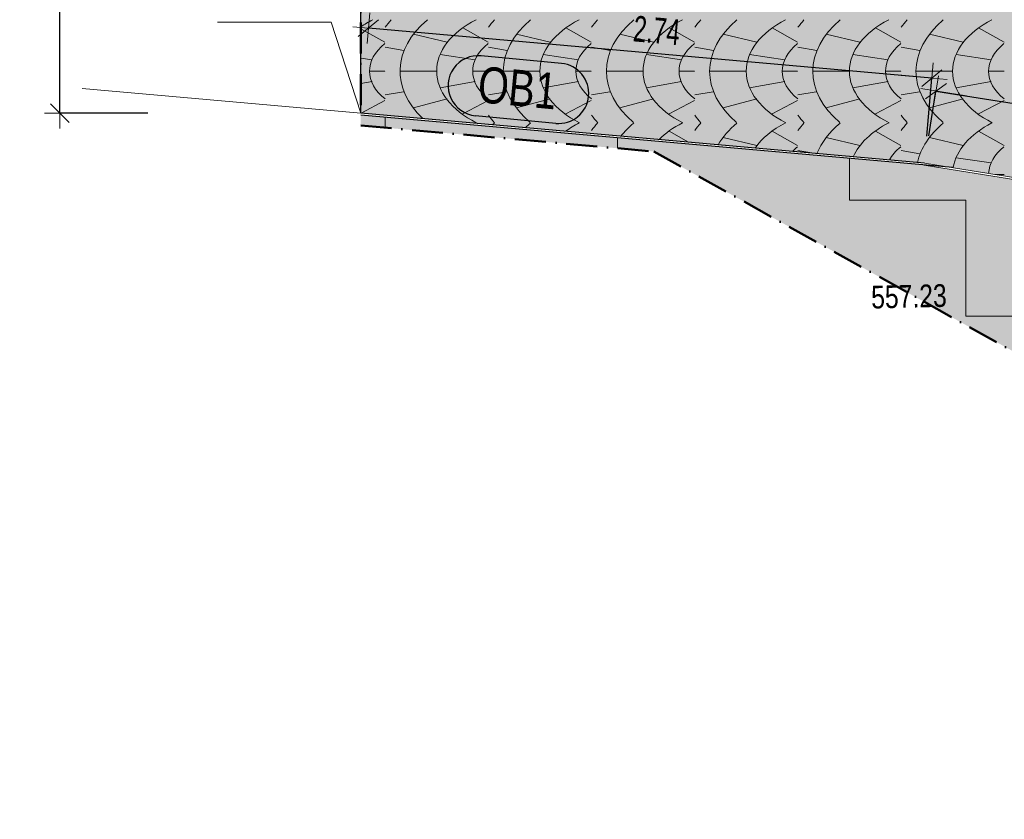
# Model space of a CAD drawing. Header units: millimetres. Extents: x -28796 to 31312, y -74786 to -35761.
# Tile 2 of 60: x -19771 to -15000, y -64876 to -61000. Entities that reach past the tile are written whole.
import ezdxf

# ---------------------------------------------------------------- set-up
doc = ezdxf.new("R2010")
doc.units = ezdxf.units.MM
doc.header["$PDMODE"] = 65
doc.linetypes.add('Cerchovana_1', pattern=[250, 150, -50, 0, -50])
for name, color, linetype, lineweight in [('XR$10$VÝŠKY TERÉNU - NÁVRH_1', 7, 'Continuous', 25), ('XR$4$ZPEVNĚNÉ PLOCHY_1', 7, 'Continuous', 25), ('XR$6$FILING - STAVBA_1', 7, 'Continuous', 25), ('XR$8$KOTY_1', 7, 'Continuous', 25), ('XR$9$VÝŠKY - ZAMĚŘENÍ_1', 7, 'Continuous', 25)]:
    doc.layers.add(name, color=color, linetype=linetype, lineweight=lineweight)
doc.styles.add('ARIAL', font='ARIAL.TTF')
doc.styles.add('ARIALNARROW', font='ARIALN.TTF')
doc.dimstyles.new('DIMSTYLE_5', dxfattribs={"dimtxt": 125, "dimasz": 150, "dimexe": 0, "dimexo": 0, "dimgap": 62.5, "dimtad": 2, "dimlfac": 0.001, "dimrnd": 0.01, "dimzin": 4, "dimdsep": 46, "dimtxsty": 'ARIALNARROW', "dimblk1": 'ALL_ML_STRICH', "dimblk2": 'ALL_ML_STRICH', "dimsah": 1, "dimcen": 0, "dimclrd": 6, "dimclre": 6, "dimclrt": 6, "dimadec": 0, "dimazin": 0, "dimtfac": 1, "dimtdec": 0, "dimtix": 1, "dimtmove": 2, "dimatfit": 3, "dimfxl": 0, "dimtzin": 0, "dimlwd": 0, "dimlwe": 18, "dimarcsym": 0})

# ---------------------------------------------------------------- blocks, each defined once
blk = doc.blocks.new('VZOR_0')
at = {"layer": 'XR$6$FILING - STAVBA_1', "linetype": 'Continuous', "lineweight": 13}
h = blk.add_hatch(color=254, dxfattribs=at)
h.paths.add_polyline_path([(963.4, -65276.4), (954.8, -65263.4), (961.7, -65274.4), (1020.7, -65368.3), (995, -65326)])
h.paths.add_polyline_path([(454.7, -64691.5), (520.5, -64750.1), (509.1, -64739.4), (465.4, -64700.1), (455.1, -64691.1)])
h.paths.add_polyline_path([(455.1, -64691.1), (454.2, -64690.4), (454.7, -64691.5)])
h.paths.add_polyline_path([(2657.6, -62403.6), (2669.1, -62407.4), (2692.8, -62413)])
h.paths.add_polyline_path([(2765.2, -62430), (2785.1, -62434.7), (2803.5, -62437.3)])
h.paths.add_polyline_path([(1054.9, -65427.1), (1025.5, -65376.2), (1023.4, -65372.8), (1073.3, -65461.1)])
h.paths.add_polyline_path([(1073.3, -65461.1), (1086.5, -65484.5), (1083.3, -65478.5), (1054.9, -65427.1)])
h.paths.add_polyline_path([(1110.7, -65530.5), (1090.1, -65491.4), (1097.8, -65506.7)])
h.paths.add_polyline_path([(1097.8, -65506.7), (1123.2, -65557.1), (1123.9, -65557.1), (1110.7, -65530.5)])
h.paths.add_polyline_path([(2903.1, -62451.2), (2913, -62451.6), (2898.9, -62450)])
h.paths.add_polyline_path([(2898.9, -62450), (2878.8, -62447.8), (2903.1, -62451.2)])
h.paths.add_polyline_path([(475, -64670.4), (575.4, -64788.6), (558.9, -64772.4), (515.9, -64732), (472.1, -64692.6), (462, -64683.9)], flags=16)
h.paths.add_polyline_path([(630.8, -64844.1), (1326.5, -64951.1), (1438, -64968.3), (4490.8, -65437.9), (4490.3, -65438.4), (3410, -65322.9), (2716.3, -65248.7), (1403.2, -65027.9), (1293.3, -65009.4), (691.2, -64908.2), (682.7, -64898.8), (642.3, -64855.8), (631.2, -64844.5)], flags=16)
h.paths.add_polyline_path([(3189.5, -63036.7), (4602.3, -64390.2), (4695.5, -64479.4), (4712.7, -64495.9), (4720, -64503), (4734.9, -64517.2), (4743.7, -64525.6), (4911.7, -64686.6), (4825.5, -64685), (4191.1, -64673.5), (3246.6, -64656.3), (3156.6, -64654.6), (2754.7, -64647.3), (1636.6, -64627), (1512.8, -64624.7), (536.2, -64606.9), (419.3, -64604.8), (466.2, -64660), (475, -64670.4), (575.4, -64788.6), (601, -64813.7), (630.8, -64844.1), (1326.5, -64951.1), (1438, -64968.3), (4490.8, -65437.9), (4501, -65426.2), (4503.1, -65423.9), (4503.1, -65424), (4507.5, -65419), (4555.6, -65367.4), (4556.2, -65355.3), (4559.4, -65325.4), (4556.3, -65367.9), (4616.8, -65306.1), (4714.8, -65217.3), (4818, -65134.5), (4925.9, -65058), (5038.2, -64988.1), (5154.5, -64925), (5274.3, -64868.9), (5397.2, -64820), (5522.9, -64778.6), (5650.8, -64744.8), (5780.4, -64718.6), (5911.4, -64700.2), (6043.3, -64689.7), (6175.6, -64687), (6307.7, -64692.2), (8557.2, -64848.3), (8557.2, -57776.7), (8396.2, -57776.7), (8396.2, -58390.8), (7348.1, -58390.8), (7348.1, -57776.7), (7057.2, -57776.7), (7057.2, -59846.7), (6682.2, -59846.7), (6682.2, -61356.7), (6712.2, -61364.7), (6734.1, -61386.7), (6742.2, -61416.7), (6734.1, -61446.7), (6712.2, -61468.6), (6682.2, -61476.7), (6682.2, -62376.7), (3982.2, -62376.7), (3982.2, -63036.7)])
h.paths.add_polyline_path([(-316.4, -63783.1), (-323.5, -63778.6), (-321.4, -63779.8)], flags=16)
h.paths.add_polyline_path([(4695.5, -64479.4), (4712.7, -64495.9), (4720, -64503), (4734.9, -64517.2), (4743.7, -64525.6), (4911.7, -64686.6), (4825.5, -64685), (4191.1, -64673.5), (3246.6, -64656.3), (3156.6, -64654.6), (2754.7, -64647.3), (1636.6, -64627), (1512.8, -64624.7), (536.2, -64606.9), (419.3, -64604.8), (466.2, -64660), (441, -64656), (443.3, -64661.5), (440.7, -64655.5), (324.2, -64465.3), (361.8, -64498.7), (640.5, -64498.5), (1585.2, -64497.9), (1711.8, -64497.8), (2222.4, -64497.5), (2340.6, -64497.4), (2529.6, -64497.3), (3227.4, -64496.9), (4409.8, -64496.1), (4491.9, -64496), (4336.2, -64491.3), (2971.3, -64449.9), (2254.1, -64428.2), (1942.3, -64418.7), (1880.9, -64416.8), (1761, -64413.2), (1635.7, -64409.4), (752.1, -64382.6), (282.3, -64368.4), (754.4, -64380.2), (1639.6, -64402.5), (1765.4, -64405.7), (1825.9, -64407.2), (1908.8, -64409.3), (2209, -64416.8), (2883.5, -64433.8), (3808.9, -64457.1), (4409.1, -64472.2), (4613.6, -64477.4)], flags=16)
h.paths.add_polyline_path([(4707, -64912.3), (4714.5, -64900.5), (4742.6, -64860.8), (4749.9, -64851.6)], flags=16)
h.paths.add_polyline_path([(4691.1, -64938.6), (4699.8, -64923.7), (4688.4, -64941.6), (4664.5, -64984), (4661.9, -64989.1), (4682.2, -64954.1)])
h.paths.add_polyline_path([(4941.2, -64664.4), (4950.6, -64657.3), (4990.9, -64630), (5002.9, -64622.8)], flags=16)
h.paths.add_polyline_path([(5497.6, -64480), (5419, -64484), (5449, -64481.5)], flags=16)
h.paths.add_polyline_path([(5333.9, -64495.5), (5352.2, -64492), (5400.5, -64485.5), (5408.1, -64484.9)], flags=16)
h.paths.add_polyline_path([(5236.2, -64518.6), (5162.8, -64543.1), (5164.5, -64542.4), (5210.4, -64526.2)], flags=16)
h.paths.add_polyline_path([(3808.9, -64457.1), (2883.5, -64433.8), (2209, -64416.8), (1908.8, -64409.3), (1825.9, -64407.2), (1765.4, -64405.7), (1639.6, -64402.5), (754.4, -64380.2), (282.3, -64368.4), (752.1, -64382.6), (1635.7, -64409.4), (1761, -64413.2), (1880.9, -64416.8), (1942.3, -64418.7), (2254.1, -64428.2), (2971.3, -64449.9), (4336.2, -64491.3), (4491.9, -64496), (4409.8, -64496.1), (3227.4, -64496.9), (2529.6, -64497.3), (2340.6, -64497.4), (2222.4, -64497.5), (1711.8, -64497.8), (1585.2, -64497.9), (640.5, -64498.5), (361.8, -64498.7), (324.2, -64465.3), (174.8, -64221.4), (864.3, -64266.1), (1113.2, -64282.2), (1560.5, -64311.3), (1687, -64319.5), (1810.9, -64327.5), (1867.6, -64331.2), (2573.3, -64377)], flags=16)
h.paths.add_polyline_path([(4623.4, -65072), (4623.7, -65071.2), (4624, -65070.5), (4623.2, -65072.2), (4606.1, -65117.7), (4597.9, -65143.4)])
h.paths.add_polyline_path([(4642.7, -65027.6), (4657.8, -64997.4), (4649.1, -65016.2), (4625.6, -65066.8)], flags=16)
h.paths.add_polyline_path([(2573.3, -64377), (1867.6, -64331.2), (1810.9, -64327.5), (1687, -64319.5), (1560.5, -64311.3), (1113.2, -64282.2), (864.3, -64266.1), (174.8, -64221.4), (324.2, -64465.3), (440.7, -64655.5), (439.9, -64653.8), (441, -64656), (466.2, -64660), (419.3, -64604.8), (536.2, -64606.9), (1512.8, -64624.7), (1636.6, -64627), (2754.7, -64647.3), (3156.6, -64654.6), (3246.6, -64656.3), (4191.1, -64673.5), (3227.4, -64496.9), (2971.3, -64449.9), (2883.5, -64433.8)])
h.paths.add_polyline_path([(67, -64097.9), (73.4, -64104.7), (68.2, -64099), (63.7, -64094.4)])
h.paths.add_polyline_path([(4866.5, -64725.2), (4812.4, -64778.2), (4838.8, -64751)], flags=16)
h.paths.add_polyline_path([(4804.9, -64786), (4807.5, -64783.3), (4806.9, -64784), (4758, -64841.4), (4772.8, -64822.6)], flags=16)
h.paths.add_polyline_path([(536.2, -64606.9), (419.3, -64604.8), (466.2, -64660), (475, -64670.4), (482.6, -64662.6)])
h.paths.add_polyline_path([(1232.3, -63883.9), (1880, -63981.2), (2001.8, -63999.5), (4510.5, -64376.4), (3143.3, -63036.7), (3189.5, -63036.7), (4602.3, -64390.2), (4695.5, -64479.4), (4613.6, -64477.4), (4409.1, -64472.2), (3808.9, -64457.1), (2573.3, -64377), (2883.5, -64433.8), (2971.3, -64449.9), (3227.4, -64496.9), (4191.1, -64673.5), (3246.6, -64656.3), (3156.6, -64654.6), (2754.7, -64647.3), (1636.6, -64627), (1512.8, -64624.7), (536.2, -64606.9), (640.5, -64498.5), (752.1, -64382.6), (754.4, -64380.2), (864.3, -64266.1), (887, -64242.6), (978.5, -64147.5), (1009.1, -64115.7), (1029.9, -64094.1), (1164.3, -63954.5)], flags=16)
h.paths.add_polyline_path([(-624.2, -63624.3), (-620, -63626), (-613.2, -63628.9), (-620.3, -63625.7), (-624.7, -63624.1)])
h.paths.add_polyline_path([(2467.5, -62951.7), (1880, -63981.2), (2001.8, -63999.5), (4510.5, -64376.4), (3143.3, -63036.7), (3022.2, -63036.7), (2875.4, -63030.9), (2729.6, -63013.7), (2591.7, -62986.2), (2585.6, -62985)])
h.paths.add_polyline_path([(-1195.5, -63982.8), (-7296.9, -60973.4), (-1987.4, -61829.3), (-1955.6, -61833.4), (-1923.7, -61835.5), (-1891.6, -61835.4), (-1859.6, -61833.4), (-1827.9, -61829.3), (-1796.4, -61823.1), (-1765.4, -61815), (-1735, -61804.9), (-1705.3, -61792.9), (-1676.5, -61778.9), (-1648.5, -61763.2), (-1621.7, -61745.7), (-1596, -61726.5), (-1571.6, -61705.8), (-1548.6, -61683.5), (-1527.1, -61659.8), (-1507.1, -61634.7), (-1488.8, -61608.4), (-1472.2, -61581), (-1457.3, -61552.6), (-1444.4, -61523.3), (-1433.3, -61493.2), (-1424.2, -61462.5), (-1417.1, -61431.3), (-1410.8, -61392.4), (-1407.8, -61361.6), (-1407.8, -61291.9), (1370, -62038.9), (1402.7, -62101.7), (1490.3, -62239.3), (1595.8, -62376.7), (1596.1, -62376.7), (1699.9, -62489), (1807.7, -62588.6), (1923, -62679.5), (2045.1, -62761.1), (2173.2, -62832.9), (2222.4, -62855.5), (2306.5, -62894.3), (2444.3, -62945.2), (2467.5, -62951.7), (1880, -63981.2), (1232.3, -63883.9), (1164.3, -63954.5), (1029.9, -64094.1), (1009.1, -64115.7), (978.5, -64147.5), (887, -64242.6), (864.3, -64266.1), (754.4, -64380.2), (752.1, -64382.6), (640.5, -64498.5), (536.2, -64606.9), (482.6, -64662.6), (475, -64670.4), (462, -64683.9), (445.1, -64669.3), (445.1, -64669.3), (335.8, -64579.8), (217, -64492.4), (93.9, -64411.3), (-33.3, -64336.8), (-164.2, -64269), (-298.5, -64208.1), (-435.8, -64154.3), (-575.6, -64107.7), (-717.7, -64068.4), (-861.7, -64036.6), (-1007.1, -64012.4), (-1046.2, -64006.9)], flags=16)
h.paths.add_polyline_path([(-12936.4, -58191.9), (-12961.7, -58280.7), (-13002.9, -58363.3), (-13058.5, -58437), (-13126.8, -58499.2), (-13205.4, -58547.7), (-13291.5, -58581), (-14576.9, -58945.3), (-14814.2, -58997.2), (-15055.9, -59020), (-15298.7, -59013.3), (-18117.8, -58763.7), (-18117.8, -61453.3), (-15387.4, -61695), (-1195.5, -63982.8), (-7296.9, -60973.4), (-10507.4, -60455.9), (-10538.9, -60449.8), (-10569.9, -60441.6), (-10600.3, -60431.6), (-10630.1, -60419.5), (-10659, -60405.6), (-10686.9, -60389.9), (-10713.8, -60372.4), (-10739.5, -60353.3), (-10763.9, -60332.5), (-10786.9, -60310.2), (-10808.5, -60286.4), (-10828.5, -60261.4), (-10846.8, -60235.1), (-10863.5, -60207.7), (-10878.3, -60179.3), (-10891.3, -60149.9), (-10902.4, -60119.9), (-10911.5, -60089.1), (-10918.6, -60057.9), (-10923.7, -60026.2), (-10926.8, -59994.3), (-10927.8, -59962.2), (-10927.8, -59871.7), (-11457.1, -59871.7), (-11457.1, -59571.7), (-11427.8, -59571.7), (-11427.8, -58935.9)])
h.paths.add_polyline_path([(691.2, -64908.2), (722.2, -64942.6), (760.7, -64987.2), (798.3, -65032.6), (807.9, -65044.6), (1246.4, -65091.5), (1359.2, -65103.6), (2716.3, -65248.7), (1403.2, -65027.9), (1293.3, -65009.4)])
h.paths.add_polyline_path([(3484.1, -65408.2), (3911.6, -65449.7), (4411, -65533.6), (4410.7, -65533.9)], flags=16)
h.paths.add_polyline_path([(1116.6, -65520.3), (1304.9, -65196.9), (1350.4, -65118.7), (1359.2, -65103.6), (2716.3, -65248.7), (3410, -65322.9), (4490.3, -65438.4), (4466.9, -65465.2), (4438, -65499.9), (4437.4, -65500.6), (4433.8, -65504.9), (4411, -65533.6), (3911.6, -65449.7), (3484.1, -65408.2), (4410.7, -65533.9), (4401.6, -65545.5), (4392.8, -65557.1), (4393.9, -65557.1), (4366.5, -65592), (4282.5, -65714.8), (4206.9, -65843), (4140.1, -65975.9), (4082.3, -66113.1), (4033.9, -66253.8), (3995, -66397.5), (3965.8, -66543.4), (3946.5, -66690.9), (3937.1, -66839.5), (3933.5, -66960.1), (1429.2, -66892.1), (1428.9, -66727), (1418.9, -66562.2), (1399.4, -66398.2), (1370.3, -66235.7), (1331.8, -66075.1), (1284, -65917.1), (1227, -65762.1), (1161.1, -65610.7), (1134, -65557.1), (1135.1, -65557.1), (1119.6, -65526)], flags=16)
h.paths.add_polyline_path([(807.9, -65044.6), (808.2, -65045.1), (835, -65078.8), (870.7, -65125.8), (893.4, -65157), (905.4, -65173.5), (939.1, -65221.9), (971.8, -65270.9), (1003.5, -65320.7), (1034.1, -65371.1), (1060.7, -65417), (1063.7, -65422.1), (1092.1, -65473.8), (1116.6, -65520.3), (1304.9, -65196.9), (1350.4, -65118.7), (1359.2, -65103.6), (1246.4, -65091.5)])
h.paths.add_polyline_path([(1122.2, -61056.1), (1121.8, -61055.8), (1122.7, -61056.3)], flags=16)
h.paths.add_polyline_path([(1370, -62038.9), (1327.4, -61957), (1264.9, -61806.3), (1215.9, -61650.7), (1180.6, -61491.4), (1159.3, -61329.7), (1159.4, -61329.7), (1157.5, -61308.7), (1154.6, -61261.4), (1152.8, -61214), (1152.2, -61214), (1152.2, -61085.5), (1152.2, -61084.9), (1152.2, -59846.7), (-1407.8, -59846.7), (-1407.8, -61291.9)])
h.paths.add_polyline_path([(-11427.8, -58597.5), (-12936.4, -58191.9), (-12927.8, -58099.9), (-12927.8, -57776.7), (-11427.8, -57776.7)], flags=16)
h.paths.add_polyline_path([(-11427.8, -58935.9), (-11427.8, -58597.5), (-12936.4, -58191.9)])
h.paths.add_polyline_path([(675.3, -64905.5), (669.3, -64899.1), (635.1, -64862.7), (623.1, -64850.5), (673.4, -64904.6), (674.3, -64905.1)])
h.paths.add_polyline_path([(673.4, -64904.6), (679.2, -64910.9), (706.7, -64940.3), (675.3, -64905.5), (674.3, -64905.1)])
h.paths.add_polyline_path([(4422.1, -65535.5), (4411.2, -65549.6), (4437.2, -65516.8)])
h.paths.add_polyline_path([(793.9, -65043.1), (790.6, -65038.9), (753.1, -64993.7), (714.7, -64949.2), (711, -64945.2)])
h.paths.add_polyline_path([(4502.6, -65439.7), (4502.7, -65439.6), (4502.6, -65439.7)])
h.paths.add_polyline_path([(4502.6, -65439.7), (4502.6, -65439.7), (4488.2, -65455.8), (4488.9, -65455)], flags=16)
h.paths.add_polyline_path([(4502.6, -65439.7), (4502.6, -65439.7), (4502.6, -65439.7)])
h.paths.add_polyline_path([(614.3, -64841.6), (593.9, -64820.7), (552, -64779.6), (529.3, -64758.3)])
h.paths.add_polyline_path([(4449.4, -65501.8), (4484, -65460.7), (4455, -65494.9)])
h.paths.add_polyline_path([(880.1, -65155.7), (948.1, -65253.4), (930.8, -65227.5), (897.3, -65179.3)])
h.paths.add_polyline_path([(827.1, -65085), (798, -65048.3), (817.3, -65073.4)])
h.paths.add_polyline_path([(864, -65134.2), (827.1, -65085), (862.7, -65131.7), (872.8, -65145.6)], flags=16)
h.paths.add_polyline_path([(817.3, -65073.4), (864, -65134.2), (827.1, -65085)])
h.paths.add_polyline_path([(413.4, -64597.9), (417.3, -64605.1), (421.9, -64615.8)], flags=16)
h.paths.add_polyline_path([(418, -64604.8), (417.3, -64605.1), (414.5, -64599.5), (414.1, -64598.6), (408.2, -64586.9), (404.9, -64579.9), (415.9, -64600.8)], flags=16)
h.paths.add_polyline_path([(4911.7, -64686.6), (4930.8, -64672.2), (4871.7, -64720.4), (4874.4, -64717.9)], flags=16)
h.paths.add_polyline_path([(-188.9, -63870.7), (-182.7, -63875.2), (-177.6, -63879.2)], flags=16)
h.paths.add_polyline_path([(4563.4, -65296.9), (4572.7, -65240.6), (4568.8, -65258.8), (4561.3, -65306.9), (4560.5, -65314.5)])
h.paths.add_polyline_path([(4591.2, -65164.1), (4594.2, -65154.9), (4588.9, -65175.4), (4575.5, -65227.1), (4578.8, -65211.2)], flags=16)
h.paths.add_polyline_path([(174.8, -64221.4), (178.7, -64226), (180.2, -64228)], flags=16)
h.paths.add_polyline_path([(5159, -64544.7), (5088.9, -64575.4), (5119.5, -64561)], flags=16)
h.paths.add_polyline_path([(5320.4, -64498), (5247.8, -64515.2), (5257.1, -64512.4), (5304.4, -64501)], flags=16)
h.paths.add_polyline_path([(-706, -63592.8), (-698.7, -63595.3), (-692.7, -63597.6)], flags=16)
h.paths.add_polyline_path([(361.8, -64498.7), (365.7, -64505.5), (367.9, -64509.6)], flags=16)
h.paths.add_polyline_path([(282.3, -64368.4), (275.4, -64358), (278.1, -64361.8)], flags=16)
h.paths.add_polyline_path([(5080.6, -64579.3), (5014.4, -64615.8), (5032.6, -64604.8), (5075.4, -64581.8)], flags=16)
h.paths.add_polyline_path([(-474.6, -63693.1), (-467.6, -63696.5), (-463.5, -63698.7)], flags=16)
at = {"layer": 'XR$6$FILING - STAVBA_1', "color": 253, "linetype": 'Continuous', "lineweight": 13}
for p, q in [((-18117.8, -61044.3), (-18001.5, -61110)), ((-17624.5, -61040.5), (-17501.5, -61110)), ((-17124.5, -61040.5), (-17001.5, -61110)), ((-16624.5, -61040.5), (-16501.5, -61110)), ((-16124.5, -61040.5), (-16001.5, -61110)), ((-15624.5, -61040.5), (-15501.5, -61110)), ((-15124.5, -61040.5), (-15001.5, -61110)), ((-17700, -61110), (-17863, -61071)), ((-17200, -61110), (-17363, -61071)), ((-16700, -61110), (-16863, -61071)), ((-16200, -61110), (-16363, -61071)), ((-15700, -61110), (-15863, -61071)), ((-15200, -61110), (-15363, -61071)), ((-17909, -61150), (-18000, -61134)), ((-17409, -61150), (-17500, -61134)), ((-16909, -61150), (-17000, -61134)), ((-16409, -61150), (-16500, -61134)), ((-15909, -61150), (-16000, -61134)), ((-15409, -61150), (-15500, -61134)), ((-18117.8, -61186.9), (-18063.5, -61195)), ((-17734, -61169.5), (-17563.5, -61195)), ((-17234, -61169.5), (-17063.5, -61195)), ((-16734, -61169.5), (-16563.5, -61195)), ((-16234, -61169.5), (-16063.5, -61195)), ((-15734, -61169.5), (-15563.5, -61195)), ((-15234, -61169.5), (-15063.5, -61195)), ((-18001.5, -61250), (-18075, -61250)), ((-18000, -61250), (-18000, -61250)), ((-18000, -61250), (-18000, -61250)), ((-17750, -61250), (-17927.5, -61250)), ((-17501.5, -61250), (-17575, -61250)), ((-17500, -61250), (-17500, -61250)), ((-17500, -61250), (-17500, -61250)), ((-17250, -61250), (-17427.5, -61250)), ((-17001.5, -61250), (-17075, -61250)), ((-17000, -61250), (-17000, -61250)), ((-17000, -61250), (-17000, -61250)), ((-16750, -61250), (-16927.5, -61250)), ((-16501.5, -61250), (-16575, -61250)), ((-16500, -61250), (-16500, -61250)), ((-16500, -61250), (-16500, -61250)), ((-16250, -61250), (-16427.5, -61250)), ((-16001.5, -61250), (-16075, -61250)), ((-16000, -61250), (-16000, -61250)), ((-16000, -61250), (-16000, -61250)), ((-15750, -61250), (-15927.5, -61250)), ((-15501.5, -61250), (-15575, -61250)), ((-15500, -61250), (-15500, -61250)), ((-15500, -61250), (-15500, -61250)), ((-15250, -61250), (-15427.5, -61250)), ((-15001.5, -61250), (-15075, -61250)), ((-18117.8, -61309.7), (-18063.5, -61300)), ((-17734, -61330.5), (-17563.5, -61300)), ((-17234, -61330.5), (-17063.5, -61300)), ((-16734, -61330.5), (-16563.5, -61300)), ((-16234, -61330.5), (-16063.5, -61300)), ((-15734, -61330.5), (-15563.5, -61300)), ((-15234, -61330.5), (-15063.5, -61300)), ((-18000, -61365), (-17911, -61350)), ((-17500, -61365), (-17411, -61350)), ((-17000, -61365), (-16911, -61350)), ((-16500, -61365), (-16411, -61350)), ((-16000, -61365), (-15911, -61350)), ((-15500, -61365), (-15411, -61350)), ((-18116.7, -61453.4), (-18001.5, -61392)), ((-17700, -61383.5), (-17863, -61428)), ((-17624.5, -61457.5), (-17501.5, -61392)), ((-17200, -61383.5), (-17363, -61428)), ((-17124.5, -61457.5), (-17001.5, -61392)), ((-16700, -61383.5), (-16863, -61428)), ((-16624.5, -61457.5), (-16501.5, -61392)), ((-16200, -61383.5), (-16363, -61428)), ((-16124.5, -61457.5), (-16001.5, -61392)), ((-15700, -61383.5), (-15863, -61428)), ((-15624.5, -61457.5), (-15501.5, -61392)), ((-15200, -61383.5), (-15363, -61428)), ((-15124.5, -61457.5), (-15001.5, -61392)), ((-17124.5, -61540.5), (-17123, -61541.4)), ((-16624.5, -61540.5), (-16530.1, -61593.9)), ((-16124.5, -61540.5), (-16001.5, -61610)), ((-15624.5, -61540.5), (-15501.5, -61610)), ((-15124.5, -61540.5), (-15001.5, -61610)), ((-16200, -61610), (-16363, -61571)), ((-15700, -61610), (-15863, -61571)), ((-15200, -61610), (-15363, -61571)), ((-15922.3, -61647.7), (-16000, -61634)), ((-15409, -61650), (-15500, -61634)), ((-15234, -61669.5), (-15063.5, -61695)), ((-15001.5, -61750), (-15046.4, -61750))]:
    blk.add_line(p, q, dxfattribs=at)
for centre, major_axis, ratio, start_param, end_param in [((-17718.5, -61250), (-532, 0), 0.610902, -0.87441, -0.721742), ((-17227, -61250.5), (-848, 0), 0.611439, -0.500909, -0.424115), ((-17235, -61250.5), (-693, 0), 0.611111, 5.654867, 6.855487), ((-17218.5, -61250), (-532, 0), 0.610902, 5.408775, 7.161086), ((-16727, -61250.5), (-848, 0), 0.611439, -0.500909, -0.424115), ((-16735, -61250.5), (-693, 0), 0.611111, 5.654867, 6.908013), ((-16718.5, -61250), (-532, 0), 0.610902, 5.408775, 7.161086), ((-16227, -61250.5), (-848, 0), 0.611439, -0.500909, -0.424115), ((-16235, -61250.5), (-693, 0), 0.611111, 5.654867, 6.908013), ((-16218.5, -61250), (-532, 0), 0.610902, 5.408775, 7.161086), ((-15727, -61250.5), (-848, 0), 0.611439, -0.500909, -0.424115), ((-15735, -61250.5), (-693, 0), 0.611111, 5.654867, 6.908013), ((-15718.5, -61250), (-532, 0), 0.610902, 5.408775, 7.161086), ((-15227, -61250.5), (-848, 0), 0.611439, -0.500909, -0.424115), ((-15235, -61250.5), (-693, 0), 0.611111, 5.654867, 6.908013), ((-15218.5, -61250), (-532, 0), 0.610902, 5.408775, 7.161086), ((-14727, -61250.5), (-848, 0), 0.611439, -0.500909, -0.424115), ((-14735, -61250.5), (-693, 0), 0.611111, 5.654867, 6.908013), ((-14718.5, -61250), (-532, 0), 0.610902, 5.408775, 7.161086), ((-17718.5, -61250), (-357.5, 0), 0.611189, 5.626942, 6.94641), ((-17218.5, -61250), (-357.5, 0), 0.611189, 5.626942, 6.94641), ((-16718.5, -61250), (-357.5, 0), 0.611189, 5.626942, 6.94641), ((-16218.5, -61250), (-357.5, 0), 0.611189, 5.626942, 6.94641), ((-15718.5, -61250), (-357.5, 0), 0.611189, 5.626942, 6.94641), ((-15218.5, -61250), (-357.5, 0), 0.611189, 5.626942, 6.94641), ((-14718.5, -61250), (-357.5, 0), 0.611189, 5.626942, 6.94641), ((-16727, -61250.5), (-848, 0), 0.611439, 0.424115, 0.502655), ((-16227, -61250.5), (-848, 0), 0.611439, 0.424115, 0.502655), ((-15727, -61250.5), (-848, 0), 0.611439, 0.424115, 0.502655), ((-15227, -61250.5), (-848, 0), 0.611439, 0.424115, 0.502655), ((-14727, -61250.5), (-848, 0), 0.611439, 0.424115, 0.502655), ((-17218.5, -61750), (-532, 0), 0.610902, -0.87441, -0.866219), ((-16727, -61750.5), (-848, 0), 0.611439, -0.500909, -0.48253), ((-16735, -61750.5), (-693, 0), 0.611111, -0.628319, -0.564661), ((-16718.5, -61750), (-532, 0), 0.610902, -0.87441, -0.698167), ((-16227, -61750.5), (-848, 0), 0.611439, -0.500909, -0.424115), ((-16235, -61750.5), (-693, 0), 0.611111, -0.628319, -0.453838), ((-16218.5, -61750), (-532, 0), 0.610902, 5.408775, 5.737009), ((-15727, -61750.5), (-848, 0), 0.611439, -0.500909, -0.424115), ((-15735, -61750.5), (-693, 0), 0.611111, 5.654867, 5.936351), ((-15718.5, -61750), (-532, 0), 0.610902, 5.408775, 5.879672), ((-15227, -61750.5), (-848, 0), 0.611439, -0.500909, -0.424115), ((-15235, -61750.5), (-693, 0), 0.611111, 5.654867, 6.041038), ((-15218.5, -61750), (-532, 0), 0.610902, 5.408775, 6.017083), ((-14727, -61750.5), (-848, 0), 0.611439, -0.500909, -0.424115), ((-14735, -61750.5), (-693, 0), 0.611111, 5.654867, 6.144651), ((-14718.5, -61750), (-532, 0), 0.610902, 5.408775, 6.183083), ((-15718.5, -61750), (-357.5, 0), 0.611189, -0.656244, -0.535593), ((-15218.5, -61750), (-357.5, 0), 0.611189, 5.626942, 5.957045), ((-14718.5, -61750), (-357.5, 0), 0.611189, 5.626942, 6.261378)]:
    blk.add_ellipse(centre, major_axis=major_axis, ratio=ratio, start_param=start_param, end_param=end_param, dxfattribs=at)
blk = doc.blocks.new('ALL_ML_STRICH')
at = {"color": 0, "linetype": 'ByBlock', "lineweight": -2}
for p, q in [((0, -0.5), (0, 0.5)), ((-1, 0), (0.5, 0)), ((-0.3, -0.3), (0.3, 0.3))]:
    blk.add_line(p, q, dxfattribs=at)
blk = doc.blocks.new('*D405')
at = {"layer": 'DEFPOINTS', "color": 6, "linetype": 'Continuous', "lineweight": 18}
for p in [(-18117.8, -58763.7), (-19576.4, -61453.3), (-18117.8, -61453.3)]:
    blk.add_point(p, dxfattribs=at)
at = {"layer": 'XR$8$KOTY_1', "color": 6, "linetype": 'Continuous', "lineweight": -2}
for p, q in [((-19144.7, -58763.7), (-19576.4, -58763.7)), ((-19576.4, -61453.3), (-19576.4, -58763.7)), ((-19149.6, -61453.3), (-19576.4, -61453.3))]:
    blk.add_line(p, q, dxfattribs=at)
at = {"layer": 'XR$8$KOTY_1', "color": 6, "linetype": 'Continuous', "lineweight": 18, "xscale": 150, "yscale": 150, "zscale": 150}
for p, rotation in [((-19576.4, -58763.7), 90), ((-19576.4, -61453.3), 270)]:
    blk.add_blockref('ALL_ML_STRICH', p, dxfattribs=dict(at, rotation=rotation))
at = {"layer": 'XR$8$KOTY_1', "color": 6, "linetype": 'Continuous', "lineweight": 18, "insert": (-19688.9, -60086.5), "char_height": 125, "width": 405.714, "attachment_point": 5, "rotation": 90, "style": 'ARIALNARROW'}
blk.add_mtext('\\W0.81;\\A1;{2.69}', dxfattribs=at)
blk = doc.blocks.new('*D411')
at = {"layer": 'DEFPOINTS', "color": 6, "linetype": 'Continuous', "lineweight": 18}
for p in [(-15331.1, -61346.2), (-15387.4, -61695), (-783.7, -64063.1)]:
    blk.add_point(p, dxfattribs=at)
at = {"layer": 'XR$8$KOTY_1', "color": 6, "linetype": 'Continuous', "lineweight": -2}
for p, q in [((-15366.1, -61563.1), (-15331.1, -61346.2)), ((-15331.1, -61346.2), (-725.3, -63700.8)), ((-761.2, -63923.9), (-725.3, -63700.8))]:
    blk.add_line(p, q, dxfattribs=at)
at = {"layer": 'XR$8$KOTY_1', "color": 6, "linetype": 'Continuous', "lineweight": 18, "xscale": 150, "yscale": 150, "zscale": 150}
for p, rotation in [((-15331.1, -61346.2), 170.8424686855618), ((-725.3, -63700.8), 350.8424686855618)]:
    blk.add_blockref('ALL_ML_STRICH', p, dxfattribs=dict(at, rotation=rotation))
at = {"layer": 'XR$8$KOTY_1', "color": 6, "linetype": 'Continuous', "lineweight": 18, "insert": (-7993, -62415.2), "char_height": 125, "width": 507.143, "attachment_point": 5, "rotation": 350.8425, "style": 'ARIALNARROW'}
blk.add_mtext('\\W0.81;\\A1;{14.79}', dxfattribs=at)
blk = doc.blocks.new('*D412')
at = {"layer": 'DEFPOINTS', "color": 6, "linetype": 'Continuous', "lineweight": 18}
for p in [(-15350.9, -61283.6), (-18117.8, -61453.3), (-15387.4, -61695)]:
    blk.add_point(p, dxfattribs=at)
at = {"layer": 'XR$8$KOTY_1', "color": 6, "linetype": 'Continuous', "lineweight": -2}
for p, q in [((-18081.4, -61041.8), (-18081.4, -61041.8)), ((-15350.9, -61283.6), (-18081.4, -61041.8)), ((-15375.9, -61565.5), (-15350.9, -61283.6))]:
    blk.add_line(p, q, dxfattribs=at)
at = {"layer": 'XR$8$KOTY_1', "color": 6, "linetype": 'Continuous', "lineweight": 18, "xscale": 150, "yscale": 150, "zscale": 150}
for p, rotation in [((-18081.4, -61041.8), 174.9401515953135), ((-15350.9, -61283.6), 354.9401515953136)]:
    blk.add_blockref('ALL_ML_STRICH', p, dxfattribs=dict(at, rotation=rotation))
at = {"layer": 'XR$8$KOTY_1', "color": 6, "linetype": 'Continuous', "lineweight": 18, "insert": (-16684.3, -61052.6), "char_height": 125, "width": 405.714, "attachment_point": 5, "rotation": 354.9402, "style": 'ARIALNARROW'}
blk.add_mtext('\\W0.81;\\A1;{2.74}', dxfattribs=at)

msp = doc.modelspace()

# ---------------------------------------------------------------- hatches: boundary and pattern name
at = {"layer": 'XR$6$FILING - STAVBA_1', "linetype": 'Continuous', "lineweight": 13}
msp.add_hatch(color=254, dxfattribs=at).paths.add_polyline_path([(-3439.773, -63731.91), (-1015.438, -64071.782), (-818.311, -64106.723), (-822.2, -64758.348), (526.196, -64758.348), (430.917, -64670.107), (251.261, -64528.932), (60.767, -64402.764), (-139.315, -64292.43), (-347.671, -64198.655), (-562.935, -64122.053), (-783.693, -64063.128), (-968.428, -64029.55), (-15388.606, -61704.958), (-18118.731, -61463.229), (-18118.747, -61513.423), (-16698.379, -61639.185), (-12820.021, -63796.504)], flags=0)
h = msp.add_hatch(dxfattribs=at)
h.set_pattern_fill('VZOR', scale=562.5, style=0, pattern_type=2)
h.set_pattern_definition([(0, (1125, 1125), (562.5, 562.5), [562.5, -562.5]), (90, (1125, 1125), (-562.5, 562.5), [562.5, -562.5])])
h.paths.add_polyline_path([(-3439.773, -63731.91), (-1015.438, -64071.782), (-818.311, -64106.723), (-822.2, -64758.348), (526.196, -64758.348), (430.917, -64670.107), (251.261, -64528.932), (60.767, -64402.764), (-139.315, -64292.43), (-347.671, -64198.655), (-562.935, -64122.053), (-783.693, -64063.128), (-968.428, -64029.55), (-15388.606, -61704.958), (-18118.731, -61463.229), (-18118.747, -61513.423), (-16698.379, -61639.185), (-12820.021, -63796.504)], flags=0)

# ---------------------------------------------------------------- linework, layer by layer
at = {"layer": 'XR$10$VÝŠKY TERÉNU - NÁVRH_1', "color": 7, "linetype": 'Continuous', "lineweight": 13}
for p, q in [((-18812.089, -61013.203), (-18262.089, -61013.203)), ((-18262.089, -61013.203), (-18117.849, -61453.268))]:
    msp.add_line(p, q, dxfattribs=at)
at = {"layer": 'XR$4$ZPEVNĚNÉ PLOCHY_1', "color": 204, "linetype": 'Cerchovana_1', "lineweight": 50}
for p, q in [((-18117.849, -58763.717), (-18118.747, -61513.423)), ((-18118.747, -61513.423), (-16698.379, -61639.185)), ((-16698.379, -61639.185), (-12820.021, -63796.504))]:
    msp.add_line(p, q, dxfattribs=at)
at = {"layer": 'XR$4$ZPEVNĚNÉ PLOCHY_1', "color": 7, "linetype": 'Continuous', "lineweight": 25}
for p, q in [((-18117.849, -61453.268), (-18117.849, -58763.717)), ((-15249.207, -61717.301), (-18118.731, -61463.229)), ((-15387.368, -61695.029), (-18117.849, -61453.268))]:
    msp.add_line(p, q, dxfattribs=at)
at = {"layer": 'XR$4$ZPEVNĚNÉ PLOCHY_1', "color": 8, "linetype": 'Continuous', "lineweight": 13}
msp.add_line((-18117.849, -61453.268), (-19468.316, -61333.696), dxfattribs=at)
at = {"layer": 'XR$4$ZPEVNĚNÉ PLOCHY_1', "color": 7, "linetype": 'Continuous', "lineweight": 13}
for p, q in [((-15388.959, -61704.901), (-863.281, -64046.5)), ((-15387.368, -61695.029), (-861.69, -64036.627))]:
    msp.add_line(p, q, dxfattribs=at)
at = {"layer": 'XR$8$KOTY_1', "color": 7, "linetype": 'Continuous', "lineweight": 25}
for p, q in [((-17145.739, -61212.586), (-17535.321, -61175.416)), ((-17173.441, -61502.934), (-17563.023, -61465.765))]:
    msp.add_line(p, q, dxfattribs=at)
for centre, start, end in [((-17549.172, -61320.59), 84.54991, 264.54991), ((-17159.59, -61357.76), 264.54991, 84.54991)]:
    msp.add_arc(centre, 145.833, start, end, dxfattribs=at)

# ---------------------------------------------------------------- block references
at = {"layer": 'XR$6$FILING - STAVBA_1', "color": 254, "linetype": 'Continuous', "lineweight": 13}
msp.add_blockref('VZOR_0', (0, 0), dxfattribs=at)

# ---------------------------------------------------------------- texts
at = {"layer": 'XR$8$KOTY_1', "color": 7, "linetype": 'Continuous', "lineweight": 25, "insert": (-17556.928, -61401.888), "char_height": 175, "width": 459.23644, "attachment_point": 7, "rotation": 354.549909, "style": 'ARIAL'}
msp.add_mtext('\\W0.78;OB1', dxfattribs=at)
at = {"layer": 'XR$9$VÝŠKY - ZAMĚŘENÍ_1', "color": 3, "linetype": 'Continuous', "lineweight": 25, "insert": (-15462.159, -62341.91), "char_height": 110, "width": 418.77193, "attachment_point": 5, "rotation": 1.393783, "style": 'ARIALNARROW'}
msp.add_mtext('\\W0.95;557.23', dxfattribs=at)

# ---------------------------------------------------------------- dimensions: what is measured, and where the dimension line sits
at = {"layer": 'XR$8$KOTY_1', "color": 6, "linetype": 'Continuous', "lineweight": 18}
for base, p1, p2, angle, picture, middle in [((-19576.362, -58763.717), (-19149.577, -61453.268), (-19144.705, -58763.717), 90, '*D405', (-19688.862, -60086.493)), ((-18081.419, -61041.822), (-15375.896, -61565.469), (-18081.419, -61041.822), 174.940152, '*D412', (-16684.342, -61052.581)), ((-725.277, -63700.757), (-15366.098, -61563.089), (-761.245, -63923.877), 350.842469, '*D411', (-7993.028, -62415.214))]:
    dim = msp.add_linear_dim(base=base, p1=p1, p2=p2, angle=angle, dimstyle='DIMSTYLE_5', override={"dimpost": '<>', "dimclrd": 6, "dimclre": 6, "dimclrt": 6, "dimlwd": 0, "dimlwe": 18}, dxfattribs=at)
    dim.commit()
    dim.dimension.update_dxf_attribs({"geometry": picture, "text_midpoint": middle, "dimtype": 160})

doc.saveas('drawing.dxf')
